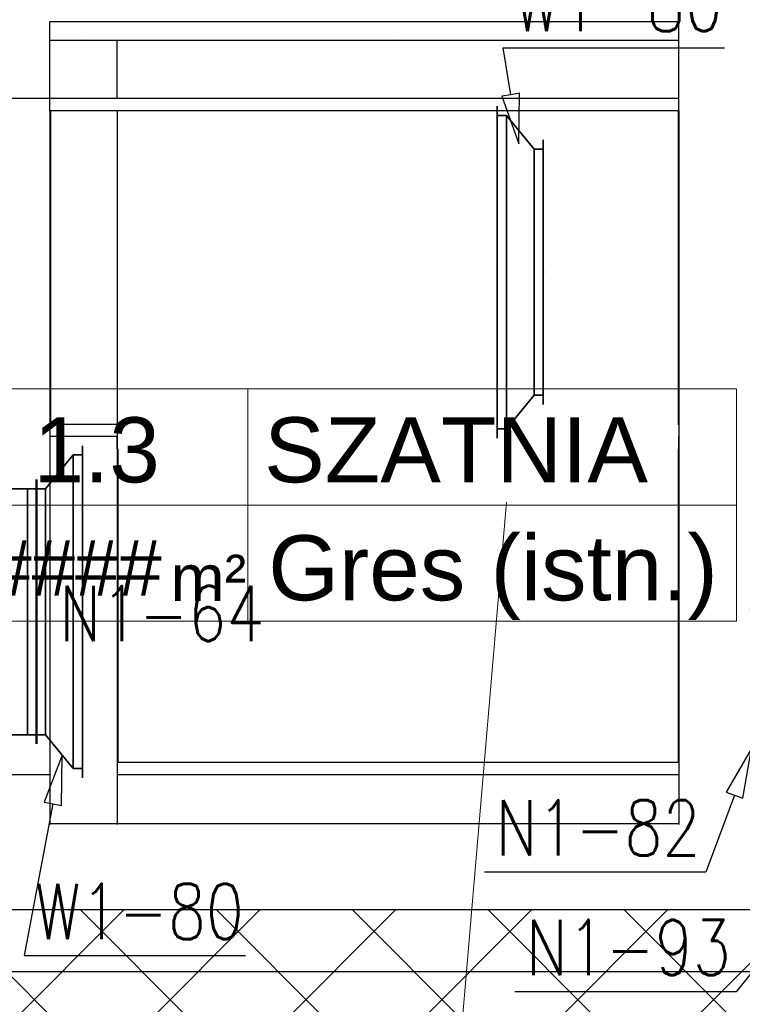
# Model space of a CAD drawing. Header units: millimetres. Extents: x 2263 to 12009, y 1338 to 5538.
# Tile 35 of 78: x 6442 to 6677, y 1751 to 2071. Entities that reach past the tile are written whole.
import ezdxf
from ezdxf.enums import TextEntityAlignment as Align

# ---------------------------------------------------------------- set-up
doc = ezdxf.new("R2010")
doc.units = ezdxf.units.MM
doc.linetypes.add('CENTER', pattern=[0.55, 0.37, -0.06, 0.06, -0.06])
for name, color, linetype, lineweight in [('A_opisy', 81, 'Continuous', 13), ('A_ściany istniejące hatch', 82, 'Continuous', 9), ('kontury', 118, 'Continuous', 0), ('WEN_N1-_ATRYBUT', 6, 'Continuous', 25), ('WEN_N1-_ZLICZAC', 40, 'Continuous', 35), ('WEN_W1-_ZLICZAC', 140, 'Continuous', 35)]:
    doc.layers.add(name, color=color, linetype=linetype, lineweight=lineweight)
doc.layers.add('A_zakres opracowania', color=7, linetype='Continuous', lineweight=70, true_color=0xe00038)
for name, color, linetype in [('Dimensions.Gen', 7, 'Continuous'), ('Konstrukcja - Ściany zew', 7, 'Continuous'), ('WEN_W1-_ATRYBUT', 6, 'Continuous'), ('WEN_W1-_OSIE', 2, 'CENTER')]:
    doc.layers.add(name, color=color, linetype=linetype)
doc.styles.get("Standard").update_dxf_attribs({"font": 'arial.ttf'})
doc.styles.add('STYL_WENTYLE', font='romans.shx', dxfattribs={"width": 0.8})
doc.dimstyles.get("Standard").update_dxf_attribs({"dimtxt": 0.18, "dimasz": 0.18, "dimexe": 0.18, "dimexo": 0.0625, "dimgap": 0.09, "dimtad": 0, "dimtih": 1, "dimtoh": 1, "dimdec": 4, "dimzin": 0, "dimdsep": 46, "dimtxsty": 'Standard', "dimcen": 0.09, "dimadec": 0, "dimazin": 0, "dimtfac": 1, "dimtdec": 4, "dimtofl": 0, "dimtmove": 0, "dimatfit": 3, "dimfxl": 0, "dimtolj": 1, "dimtzin": 0, "dimarcsym": 0})

# ---------------------------------------------------------------- blocks, each defined once
blk = doc.blocks.new('*U125')
blk.add_line((63.81, 50), (63.81, 0))
for points in [[(168.89, 25), (-1.61, 25), (-1.61, 50), (168.89, 50)], [(63.81, 0), (-1.61, 0), (-1.61, 50), (63.81, 50)], [(-1.61, 0), (168.89, 0), (168.89, 25), (-1.61, 25)]]:
    blk.add_lwpolyline(points, close=True)
at = {"insert": (47.18, 14.33), "char_height": 10, "attachment_point": 1}
blk.add_mtext_dynamic_manual_height_columns('m²', width=64.8418, gutter_width=75, heights=[0], dxfattribs=at)
blk.add_attdef('NR', text='', height=14).set_placement((31.28, 36.87), align=Align.MIDDLE_CENTER)
for tag, p in [('NAZWA_POM.', (67.28, 36.87)), ('WYKOŃCZENIE', (68.18, 11.5))]:
    blk.add_attdef(tag, text='', height=14).set_placement(p, align=Align.MIDDLE_LEFT)
blk.add_attdef('POW', text='', height=14).set_placement((41.48, 11.5), align=Align.MIDDLE_RIGHT)
blk = doc.blocks.new('*D345')
at = {"layer": 'Defpoints', "color": 0, "transparency": 16777216}
for p in [(6451.97, 2064.25), (6451.97, 2045.35), (6473.87, 2045.35)]:
    blk.add_point(p, dxfattribs=at)
at = {"layer": 'Dimensions.Gen', "color": 0, "lineweight": -2, "transparency": 16777216}
for p, q in [((6451.97, 2045.41), (6451.97, 2064.43)), ((6473.69, 2064.25), (6452.15, 2064.25)), ((6473.87, 2045.41), (6473.87, 2064.43))]:
    blk.add_line(p, q, dxfattribs=at)
at = {"layer": 'Dimensions.Gen', "color": 0, "transparency": 16777216}
for points in [[(6452.15, 2064.28), (6452.15, 2064.22), (6451.97, 2064.25)], [(6473.69, 2064.28), (6473.69, 2064.22), (6473.87, 2064.25)]]:
    blk.add_solid(points, dxfattribs=at)
at = {"layer": 'Dimensions.Gen', "color": 0, "transparency": 16777216, "insert": (6462.92, 2064.43), "char_height": 0.18, "attachment_point": 5}
blk.add_mtext('\\A1;219', dxfattribs=at)
blk = doc.blocks.new('*D346')
at = {"layer": 'Defpoints', "color": 0, "transparency": 16777216}
for p in [(6473.87, 2064.25), (6473.87, 2045.35), (6656.47, 2045.35)]:
    blk.add_point(p, dxfattribs=at)
at = {"layer": 'Dimensions.Gen', "color": 0, "lineweight": -2, "transparency": 16777216}
for p, q in [((6473.87, 2045.41), (6473.87, 2064.43)), ((6656.29, 2064.25), (6474.05, 2064.25)), ((6656.47, 2045.41), (6656.47, 2064.43))]:
    blk.add_line(p, q, dxfattribs=at)
at = {"layer": 'Dimensions.Gen', "color": 0, "transparency": 16777216}
for points in [[(6474.05, 2064.28), (6474.05, 2064.22), (6473.87, 2064.25)], [(6656.29, 2064.28), (6656.29, 2064.22), (6656.47, 2064.25)]]:
    blk.add_solid(points, dxfattribs=at)
at = {"layer": 'Dimensions.Gen', "color": 0, "transparency": 16777216, "insert": (6565.17, 2064.43), "char_height": 0.18, "attachment_point": 5}
blk.add_mtext('\\A1;1826', dxfattribs=at)
blk = doc.blocks.new('*D347')
at = {"layer": 'Defpoints', "color": 0, "transparency": 16777216}
for p in [(6451.97, 2070.25), (6451.97, 2041.35), (6656.47, 2041.35)]:
    blk.add_point(p, dxfattribs=at)
at = {"layer": 'Dimensions.Gen', "color": 0, "lineweight": -2, "transparency": 16777216}
for p, q in [((6451.97, 2041.41), (6451.97, 2070.43)), ((6656.29, 2070.25), (6452.15, 2070.25)), ((6656.47, 2041.41), (6656.47, 2070.43))]:
    blk.add_line(p, q, dxfattribs=at)
at = {"layer": 'Dimensions.Gen', "color": 0, "transparency": 16777216}
for points in [[(6452.15, 2070.28), (6452.15, 2070.22), (6451.97, 2070.25)], [(6656.29, 2070.28), (6656.29, 2070.22), (6656.47, 2070.25)]]:
    blk.add_solid(points, dxfattribs=at)
at = {"layer": 'Dimensions.Gen', "color": 0, "transparency": 16777216, "insert": (6554.22, 2070.43), "char_height": 0.18, "attachment_point": 5}
blk.add_mtext('\\A1;2045', dxfattribs=at)
blk = doc.blocks.new('*D348')
at = {"layer": 'Defpoints', "color": 0, "transparency": 16777216}
for p in [(6451.97, 1935.35), (6473.87, 1935.35), (6451.97, 1809.35)]:
    blk.add_point(p, dxfattribs=at)
at = {"layer": 'Dimensions.Gen', "color": 0, "lineweight": -2, "transparency": 16777216}
for p, q in [((6451.97, 1935.28), (6451.97, 1809.17)), ((6473.87, 1935.28), (6473.87, 1809.17)), ((6473.69, 1809.35), (6452.15, 1809.35))]:
    blk.add_line(p, q, dxfattribs=at)
at = {"layer": 'Dimensions.Gen', "color": 0, "transparency": 16777216}
for points in [[(6452.15, 1809.38), (6452.15, 1809.32), (6451.97, 1809.35)], [(6473.69, 1809.38), (6473.69, 1809.32), (6473.87, 1809.35)]]:
    blk.add_solid(points, dxfattribs=at)
at = {"layer": 'Dimensions.Gen', "color": 0, "transparency": 16777216, "insert": (6462.92, 1809.53), "char_height": 0.18, "attachment_point": 5}
blk.add_mtext('\\A1;219', dxfattribs=at)
blk = doc.blocks.new('*D349')
at = {"layer": 'Defpoints', "color": 0, "transparency": 16777216}
for p in [(6473.87, 1829.35), (6656.47, 1829.35), (6473.87, 1809.35)]:
    blk.add_point(p, dxfattribs=at)
at = {"layer": 'Dimensions.Gen', "color": 0, "lineweight": -2, "transparency": 16777216}
for p, q in [((6473.87, 1829.28), (6473.87, 1809.17)), ((6656.47, 1829.28), (6656.47, 1809.17)), ((6656.29, 1809.35), (6474.05, 1809.35))]:
    blk.add_line(p, q, dxfattribs=at)
at = {"layer": 'Dimensions.Gen', "color": 0, "transparency": 16777216}
for points in [[(6474.05, 1809.38), (6474.05, 1809.32), (6473.87, 1809.35)], [(6656.29, 1809.38), (6656.29, 1809.32), (6656.47, 1809.35)]]:
    blk.add_solid(points, dxfattribs=at)
at = {"layer": 'Dimensions.Gen', "color": 0, "transparency": 16777216, "insert": (6565.17, 1809.53), "char_height": 0.18, "attachment_point": 5}
blk.add_mtext('\\A1;1826', dxfattribs=at)
blk = doc.blocks.new('*D350')
at = {"layer": 'Defpoints', "color": 0, "transparency": 16777216}
for p in [(6473.87, 1829.35), (6656.47, 1829.35), (6473.87, 1809.35)]:
    blk.add_point(p, dxfattribs=at)
at = {"layer": 'Dimensions.Gen', "color": 0, "lineweight": -2, "transparency": 16777216}
for p, q in [((6473.87, 1829.28), (6473.87, 1809.17)), ((6656.47, 1829.28), (6656.47, 1809.17)), ((6656.29, 1809.35), (6474.05, 1809.35))]:
    blk.add_line(p, q, dxfattribs=at)
at = {"layer": 'Dimensions.Gen', "color": 0, "transparency": 16777216}
for points in [[(6474.05, 1809.38), (6474.05, 1809.32), (6473.87, 1809.35)], [(6656.29, 1809.38), (6656.29, 1809.32), (6656.47, 1809.35)]]:
    blk.add_solid(points, dxfattribs=at)
at = {"layer": 'Dimensions.Gen', "color": 0, "transparency": 16777216, "insert": (6565.17, 1809.53), "char_height": 0.18, "attachment_point": 5}
blk.add_mtext('\\A1;1826', dxfattribs=at)
blk = doc.blocks.new('*D351')
at = {"layer": 'Defpoints', "color": 0, "transparency": 16777216}
for p in [(6451.97, 2045.35), (6414.77, 1825.35), (6451.97, 1825.35)]:
    blk.add_point(p, dxfattribs=at)
at = {"layer": 'Dimensions.Gen', "color": 0, "lineweight": -2, "transparency": 16777216}
for p, q in [((6451.91, 2045.35), (6414.59, 2045.35)), ((6414.77, 2045.17), (6414.77, 1935.53)), ((6414.77, 1825.53), (6414.77, 1935.16)), ((6451.91, 1825.35), (6414.59, 1825.35))]:
    blk.add_line(p, q, dxfattribs=at)
at = {"layer": 'Dimensions.Gen', "color": 0, "transparency": 16777216}
for points in [[(6414.74, 2045.17), (6414.8, 2045.17), (6414.77, 2045.35)], [(6414.74, 1825.53), (6414.8, 1825.53), (6414.77, 1825.35)]]:
    blk.add_solid(points, dxfattribs=at)
at = {"layer": 'Dimensions.Gen', "color": 0, "transparency": 16777216, "insert": (6414.77, 1935.35), "char_height": 0.18, "attachment_point": 5}
blk.add_mtext('\\A1;2200', dxfattribs=at)
blk = doc.blocks.new('QPR6V1248823315CNW1-_21')
for p, q in [((0, 510), (0, 540)), ((30, 510), (30, -510)), ((150, 400), (150, 430)), ((120, 400), (120, -400)), ((150, -400), (150, -430)), ((0, -510), (0, -540))]:
    blk.add_line(p, q)
blk.add_lwpolyline([(0, -510), (30, -510), (120, -400), (150, -400), (150, 400), (120, 400), (30, 510), (0, 510)], close=True)
for p in [(0, 0), (150, 0)]:
    blk.add_point(p)
at = {"layer": 'WEN_W1-_ATRYBUT', "style": 'STYL_WENTYLE', "width": 0.8, "flags": 8}
blk.add_attdef('WENTYLE', text='', height=180, dxfattribs=at).set_placement((75, 150), align=Align.BOTTOM_LEFT)
blk = doc.blocks.new('QPR6V1248833315CNN1-_21')
for p, q in [((0, 510), (0, 540)), ((30, 510), (30, -510)), ((150, 400), (150, 430)), ((120, 400), (120, -400)), ((150, -400), (150, -430)), ((0, -510), (0, -540))]:
    blk.add_line(p, q)
blk.add_lwpolyline([(0, -510), (30, -510), (120, -400), (150, -400), (150, 400), (120, 400), (30, 510), (0, 510)], close=True)
for p in [(0, 0), (150, 0)]:
    blk.add_point(p)
at = {"layer": 'WEN_N1-_ATRYBUT', "style": 'STYL_WENTYLE', "width": 0.8, "flags": 8}
blk.add_attdef('WENTYLE', text='', height=180, dxfattribs=at).set_placement((75, 150), align=Align.BOTTOM_LEFT)
blk = doc.blocks.new('QPR6V1248823315CNN1-_21')
for p, q in [((0, 510), (0, 540)), ((30, 510), (30, -510)), ((150, 400), (150, 430)), ((120, 400), (120, -400)), ((150, -400), (150, -430)), ((0, -510), (0, -540))]:
    blk.add_line(p, q)
blk.add_lwpolyline([(0, -510), (30, -510), (120, -400), (150, -400), (150, 400), (120, 400), (30, 510), (0, 510)], close=True)
for p in [(0, 0), (150, 0)]:
    blk.add_point(p)
at = {"layer": 'WEN_N1-_ATRYBUT', "style": 'STYL_WENTYLE', "width": 0.8, "flags": 8}
blk.add_attdef('WENTYLE', text='', height=180, dxfattribs=at).set_placement((75, 150), align=Align.BOTTOM_LEFT)
blk = doc.blocks.new('QD-800X200CNW1-_2321-0118877_24')
for p, q in [((0, -430), (0, 430)), ((2321, -430), (2321, 430)), ((30, -400), (30, 400)), ((2291, -400), (2291, 400))]:
    blk.add_line(p, q)
blk.add_lwpolyline([(0, 400), (2321, 400), (2321, -400), (0, -400)], close=True)
for p in [(0, 0), (2321, 0)]:
    blk.add_point(p)
at = {"layer": 'WEN_W1-_ATRYBUT', "style": 'STYL_WENTYLE', "width": 0.8, "flags": 8}
blk.add_attdef('WENTYLE', text='', height=180, dxfattribs=at).set_placement((1160.5, 0), align=Align.BOTTOM_LEFT)
at = {"layer": 'WEN_W1-_OSIE', "color": 3, "style": 'STYL_WENTYLE', "width": 0.8, "flags": 8}
blk.add_attdef('FI_KANALU', text='', height=120, dxfattribs=at).set_placement((1160.5, 0), align=Align.MIDDLE_CENTER)
blk = doc.blocks.new('QPR3V284334CNN1-_11')
for p, q in [((0, 400), (0, 430)), ((30, -400), (90, 400)), ((30, 400), (30, -400)), ((310, -800), (370, 0)), ((370, 0), (370, -800)), ((400, 0), (400, 30)), ((0, -400), (0, -430)), ((400, -800), (400, -830))]:
    blk.add_line(p, q)
blk.add_lwpolyline([(0, 400), (90, 400), (370, 0), (400, 0), (400, -800), (310, -800), (30, -400), (0, -400)], close=True)
for p in [(0, 0), (400, -400)]:
    blk.add_point(p)
at = {"layer": 'WEN_N1-_ATRYBUT', "style": 'STYL_WENTYLE', "width": 0.8, "flags": 8}
blk.add_attdef('WENTYLE', text='', height=180, dxfattribs=at).set_placement((200, 400), align=Align.BOTTOM_LEFT)

msp = doc.modelspace()

# ---------------------------------------------------------------- hatches: boundary and pattern name
at = {"layer": 'A_ściany istniejące hatch', "linetype": 'ByBlock', "lineweight": 25}
h = msp.add_hatch(dxfattribs=at)
h.set_pattern_fill('NET', color=0, scale=250, angle=45)
h.set_pattern_definition([(45, (37537.47, -788.94), (-22.097087, 22.097087), []), (135, (37537.47, -788.94), (-22.097087, -22.097087), [])])
h.paths.add_polyline_path([(5550.83871, 4367.38309), (5592.83871, 4367.38308), (5592.83871, 4105.38308), (5802.83871, 4105.38308), (5802.83871, 4063.38308), (5550.83871, 4063.38308)], flags=16)
h.paths.add_polyline_path([(6144.84036, 4091.38308), (6144.84036, 4031.38308), (6024.83871, 4031.38308), (6024.83871, 3871.38308), (5964.83871, 3871.38308), (5964.83871, 4063.38308), (5922.83871, 4063.38308), (5922.83871, 4105.38308), (5926.83871, 4105.38308), (5926.83871, 4764.38308), (5592.83871, 4764.38308), (5592.83871, 4718.38308), (5550.83871, 4718.38308), (5550.83871, 4808.38308), (6008.83871, 4808.38308), (6008.8387, 4764.38308), (5970.83871, 4764.38308), (5970.83871, 4091.38308)], flags=17)
h.paths.add_polyline_path([(6748.83871, 4091.38308), (6890.83871, 4091.38308), (6890.83871, 4153.38308), (6934.83871, 4153.38308), (6934.83871, 3868.38309), (6874.83871, 3868.38309), (6874.83871, 4031.38308), (6748.83871, 4031.38308)], flags=17)
h.paths.add_polyline_path([(6791.83871, 3211.38308), (6874.83871, 3211.38308), (6874.83871, 3326.38309), (6934.83871, 3326.38309), (6934.83871, 3153.38308), (6874.83871, 3153.38308), (6874.83871, 3186.38308), (6791.83871, 3186.38308)], flags=17)
h.paths.add_polyline_path([(6434.83871, 3781.38308), (6464.83871, 3781.38308), (6464.83871, 3751.38308), (6434.83871, 3751.38308)], flags=17)
h.paths.add_polyline_path([(6434.83871, 3487.38308), (6464.83871, 3487.38308), (6464.83871, 3517.38308), (6434.83871, 3517.38308)], flags=17)
h.paths.add_polyline_path([(5946.83871, 1941.38308), (6006.83871, 1941.38308), (6006.83871, 1781.38308), (6244.83871, 1781.38308), (6244.83871, 1961.38308), (6304.83871, 1961.38308), (6304.83871, 1781.38308), (6874.83871, 1781.38308), (6874.83871, 1931.38308), (6934.83871, 1931.38308), (6934.83871, 1721.38308), (5946.83871, 1721.38308)])
h.paths.add_polyline_path([(3464.83871, 5091.38308), (3677.83871, 5091.38309), (3677.8387, 5185.4173), (3702.8387, 5185.4173), (3702.8387, 5066.38308), (3464.83871, 5066.38308)], flags=17)
h.paths.add_polyline_path([(4097.83871, 5065.72859), (4132.83871, 5065.72859), (4132.83871, 5185.4173), (4097.83871, 5185.4173)], flags=17)
h.paths.add_polyline_path([(4387.83871, 3241.38308), (4457.83869, 3241.38308), (4457.83869, 3181.38308), (4387.83871, 3181.38308)], flags=17)
h.paths.add_polyline_path([(4797.83871, 3241.38308), (4867.83871, 3241.38308), (4867.83871, 3181.38308), (4797.83871, 3181.38308)], flags=17)
h.paths.add_polyline_path([(5238.83871, 3241.38308), (5306.83869, 3241.38308), (5306.83869, 3181.38308), (5238.83871, 3181.38308)], flags=17)
h.paths.add_polyline_path([(5441.83871, 3241.38308), (5522.83869, 3241.38308), (5522.83869, 3181.38308), (5441.83871, 3181.38308)], flags=17)
h.paths.add_polyline_path([(6024.83871, 3741.38308), (5964.83871, 3741.38308), (5964.83871, 3665.38308), (6024.83871, 3665.38308)], flags=17)
h.paths.add_polyline_path([(5592.83871, 4588.38308), (5550.83871, 4588.38308), (5550.83871, 4497.38309), (5592.83871, 4497.38309)], flags=16)
h.paths.add_polyline_path([(6138.83871, 4808.38308), (6272.83871, 4808.38308), (6272.83871, 4764.38308), (6138.83871, 4764.38308)], flags=17)
h.paths.add_polyline_path([(6890.83871, 4488.38309), (6934.83871, 4488.38309), (6934.83871, 4563.38308), (6890.83871, 4563.38308)], flags=17)
h.paths.add_polyline_path([(6890.83871, 4283.38308), (6934.83871, 4283.38308), (6934.83871, 4358.38308), (6890.83871, 4358.38308)], flags=17)
h.paths.add_polyline_path([(6874.83871, 3662.38309), (6934.83871, 3662.38309), (6934.83871, 3738.38309), (6874.83871, 3738.38309)], flags=17)
h.paths.add_polyline_path([(6874.83871, 3456.38309), (6934.83871, 3456.38309), (6934.83871, 3532.38309), (6874.83871, 3532.38309)], flags=17)
h.paths.add_polyline_path([(6874.83871, 2948.38309), (6934.83871, 2948.38309), (6934.83871, 3023.38308), (6874.83871, 3023.38308)], flags=17)
h.paths.add_polyline_path([(6874.83871, 2743.38309), (6934.83871, 2743.38309), (6934.83871, 2818.38308), (6874.83871, 2818.38308)], flags=17)
h.paths.add_polyline_path([(6874.83871, 2271.38309), (6934.83871, 2271.38309), (6934.83871, 2341.38308), (6874.83871, 2341.38308)], flags=17)
h.paths.add_polyline_path([(6934.83871, 2066.38308), (6874.83871, 2066.38308), (6874.83871, 2136.38308), (6934.83871, 2136.38308)], flags=17)
h.paths.add_polyline_path([(5649.83871, 2181.38308), (5719.83871, 2181.38308), (5719.83871, 2121.38308), (5649.83871, 2121.38308)], flags=17)
h.paths.add_polyline_path([(5444.83871, 2121.38308), (5514.83871, 2121.38308), (5514.83871, 2181.38308), (5444.83871, 2181.38308)], flags=17)
h.paths.add_polyline_path([(5239.83871, 2181.38308), (5309.83871, 2181.38308), (5309.83871, 2121.38308), (5239.83871, 2121.38308)], flags=17)
h.paths.add_polyline_path([(4982.83871, 2121.38308), (5104.83869, 2121.38308), (5104.83869, 2181.38308), (4982.83871, 2181.38308)], flags=17)
h.paths.add_polyline_path([(4777.83871, 2181.38308), (4847.83871, 2181.38308), (4847.83871, 2121.38308), (4777.83871, 2121.38308)], flags=17)
h.paths.add_polyline_path([(4572.83871, 2121.38308), (4642.83871, 2121.38308), (4642.83871, 2181.38308), (4572.83871, 2181.38308)], flags=17)
h.paths.add_polyline_path([(4367.83871, 2181.38308), (4437.83871, 2181.38308), (4437.83871, 2121.38308), (4367.83871, 2121.38308)], flags=17)
h.paths.add_polyline_path([(6256.83871, 2181.38308), (6170.33871, 2181.38308), (6170.35412, 2121.38308), (6244.83871, 2121.38308), (6244.83871, 2071.38308), (6304.83871, 2071.38308), (6304.83871, 2314.88308), (6256.83871, 2314.88308)], flags=17)
h.paths.add_polyline_path([(6060.33871, 2181.38308), (6060.35412, 2121.38308), (6006.83871, 2121.38308), (6006.83871, 2081.38308), (5946.83871, 2081.38308), (5946.83871, 2121.38308), (5854.83871, 2121.38308), (5854.83871, 2181.38308)], flags=17)
h.paths.add_polyline_path([(4072.83871, 2075.38308), (4132.83871, 2075.38308), (4132.83871, 2121.38308), (4232.83871, 2121.38308), (4232.83869, 2181.38308), (4072.83871, 2181.38308)], flags=17)
h.paths.add_polyline_path([(5862.83871, 3241.38308), (5964.83871, 3241.38308), (5964.83871, 3535.38308), (6024.83871, 3535.38308), (6024.83871, 3211.38308), (6041.83871, 3211.38308), (6041.83871, 3186.38308), (6024.83871, 3186.38308), (6024.83871, 2831.38308), (6051.83871, 2831.38308), (6051.83871, 2751.38308), (6024.83871, 2751.38308), (6024.83871, 2531.38308), (5849.33871, 2531.38308), (5849.33871, 2579.38308), (5984.83871, 2579.38308), (5984.83871, 3181.38308), (5862.83871, 3181.38308)], flags=17)
h.paths.add_polyline_path([(5657.83871, 3241.38308), (5727.83871, 3241.38308), (5727.83871, 3181.38308), (5694.83871, 3181.38308), (5694.83871, 3015.38308), (5662.83871, 3015.38309), (5662.83871, 3181.38308), (5657.83871, 3181.38308)], flags=17)
h.paths.add_polyline_path([(5415.83871, 2579.38308), (5662.83871, 2579.38308), (5662.83871, 2729.38309), (5694.83871, 2729.38309), (5694.83871, 2579.38308), (5739.33871, 2579.38308), (5739.33871, 2531.38308), (5415.83871, 2531.38308)], flags=17)
h.paths.add_polyline_path([(4426.83871, 2579.38308), (4426.83871, 2531.38308), (4666.83871, 2531.38308), (4666.83871, 2579.38308), (4662.83871, 2579.38308), (4662.83871, 2671.38308), (4634.83871, 2671.38308), (4634.83871, 2579.38308)], flags=17)
h.paths.add_polyline_path([(4072.83871, 3272.38308), (4132.83871, 3272.38308), (4132.83871, 3241.38308), (4252.83871, 3241.38308), (4252.83869, 3181.38308), (4112.83871, 3181.38308), (4112.83871, 2579.38308), (4316.83871, 2579.38308), (4316.83871, 2531.38308), (4072.83871, 2531.38308)], flags=17)
h.paths.add_polyline_path([(4132.83871, 3568.79816), (4072.83871, 3568.79816), (4072.83871, 3412.3831), (4132.83871, 3412.3831)], flags=17)
h.paths.add_polyline_path([(4132.83871, 3783.35665), (4072.83871, 3783.35665), (4072.83871, 3703.79816), (4132.83871, 3703.79816)], flags=17)
h.paths.add_polyline_path([(4132.83871, 3998.38308), (4072.83871, 3998.38308), (4072.83871, 3918.35666), (4132.83871, 3918.35666)], flags=17)
h.paths.add_polyline_path([(4132.83871, 4318.38308), (4072.83871, 4318.38308), (4072.83871, 4133.38308), (4132.83871, 4133.38308)], flags=17)
h.paths.add_polyline_path([(4132.83871, 4523.38308), (4072.83871, 4523.38308), (4072.83871, 4453.3831), (4132.83871, 4453.3831)], flags=17)
h.paths.add_polyline_path([(4132.83871, 4738.38308), (4072.83871, 4738.38308), (4072.83871, 4658.38308), (4132.83871, 4658.38308)], flags=17)
h.paths.add_polyline_path([(3082.83871, 4463.49943), (3022.83871, 4463.49943), (3022.83871, 4533.47941), (3082.83871, 4533.47941), (3082.83871, 4535.38308), (3542.83871, 4535.38308), (3542.83871, 4525.38308), (3511.73871, 4525.38308), (3511.73871, 4449.38308), (3496.73871, 4449.38308), (3496.73871, 4525.38308), (3240.83871, 4525.38308), (3240.83871, 4510.37993), (3233.83871, 4510.37993), (3233.83871, 4525.38308), (3082.83871, 4525.38308)])
h.paths.add_polyline_path([(3082.83871, 4408.38308), (3082.83871, 4415.38308), (3233.83871, 4415.38308), (3233.83871, 4420.37993), (3240.83871, 4420.37993), (3240.83871, 4397.90202), (3233.83871, 4397.90202), (3233.83871, 4408.38308)], flags=17)
h.paths.add_polyline_path([(3022.83871, 4328.49943), (3082.83871, 4328.49943), (3082.83871, 4298.38308), (3233.83871, 4298.38308), (3233.83871, 4307.90202), (3240.83871, 4307.90202), (3240.83871, 4298.38308), (3496.73871, 4298.38308), (3496.73871, 4354.38308), (3511.73871, 4354.38308), (3511.73871, 4298.38308), (3539.83871, 4298.38308), (3539.83871, 4283.38308), (3082.83871, 4283.38308), (3082.83871, 4258.01945), (3022.83871, 4258.01945)])
h.paths.add_polyline_path([(3022.83871, 4128.01945), (3082.83871, 4128.01945), (3082.83871, 4083.38308), (3674.83871, 4083.38308), (3674.83871, 4100.64844), (3722.83871, 4100.64844), (3722.83871, 3771.38225), (3674.83871, 3771.38225), (3674.83871, 4043.38308), (3082.83871, 4043.38308), (3082.83871, 3965.51194), (3022.83871, 3965.51194)])
h.paths.add_polyline_path([(3022.83871, 3625.53195), (3082.83871, 3625.53195), (3082.83871, 3603.38308), (3674.83871, 3603.38308), (3674.83871, 3661.38225), (3722.83871, 3661.38225), (3722.83871, 3264.38225), (3674.83871, 3264.38225), (3674.83871, 3578.38308), (3082.83871, 3578.38308), (3082.83871, 3555.31567), (3022.83871, 3555.31567)])
h.paths.add_polyline_path([(3022.83871, 3211.185), (3082.83871, 3211.185), (3082.83871, 3141.38308), (3674.83871, 3141.38308), (3674.83871, 3154.38225), (3722.83871, 3154.38225), (3722.83871, 3095.74402), (3674.83871, 3095.74402), (3674.83871, 3098.38308), (3082.83871, 3098.38308), (3082.83871, 3046.185), (3022.83871, 3046.185)])
h.paths.add_polyline_path([(3022.83871, 2911.185), (3082.83871, 2911.185), (3082.83871, 2856.60282), (3141.83871, 2856.60282), (3141.83871, 2998.3005), (3151.20249, 2998.3005), (3151.20249, 2992.3005), (3147.83871, 2992.3005), (3147.83871, 2856.60282), (3244.83871, 2856.60282), (3244.83871, 2992.3005), (3240.20249, 2992.3005), (3240.20249, 2998.3005), (3255.38391, 2998.3005), (3255.38391, 2992.3005), (3250.83871, 2992.3005), (3250.83871, 2856.60282), (3347.83871, 2856.60282), (3347.83871, 2992.3005), (3344.38391, 2992.3005), (3344.38391, 2998.3005), (3353.83871, 2998.3005), (3353.83871, 2963.3005), (3358.01039, 2963.3005), (3358.01039, 2957.3005), (3353.83871, 2957.3005), (3353.83871, 2856.60282), (3521.83871, 2856.60282), (3521.83871, 2957.3005), (3447.0104, 2957.3005), (3447.01039, 2963.3005), (3527.83871, 2963.3005), (3527.83871, 2856.60282), (3674.83871, 2856.60282), (3674.83871, 2985.74402), (3722.83871, 2985.74402), (3722.83871, 2838.88915), (3674.83871, 2838.88915), (3674.83871, 2841.60282), (3527.83871, 2841.60282), (3527.83871, 2799.30282), (3521.83871, 2799.30282), (3521.83871, 2841.60282), (3082.83871, 2841.60282), (3022.83871, 2841.60282)])
h.paths.add_polyline_path([(3022.83871, 3760.53195), (3082.83871, 3760.53195), (3082.83871, 3830.51194), (3022.83871, 3830.51194)])
h.paths.add_polyline_path([(3022.83871, 3346.185), (3082.83871, 3346.185), (3082.83871, 3420.31567), (3022.83871, 3420.31567)], flags=17)
h.paths.add_polyline_path([(3022.83871, 2636.62284), (3082.83871, 2636.62284), (3082.83871, 2706.60282), (3022.83871, 2706.60282)], flags=17)
h.paths.add_polyline_path([(3022.83871, 2431.64285), (3022.83871, 2501.62284), (3082.83871, 2501.62284), (3082.83871, 2491.62284), (3129.83871, 2491.62284), (3129.83871, 2662.60284), (3141.04943, 2662.60284), (3141.04943, 2656.60284), (3135.83871, 2656.60284), (3135.83871, 2491.62284), (3234.83871, 2491.62284), (3234.83871, 2656.60284), (3230.04943, 2656.60284), (3230.04943, 2662.60284), (3245.35057, 2662.60284), (3245.35057, 2656.60284), (3240.83871, 2656.60284), (3240.83871, 2491.62284), (3337.83871, 2491.62284), (3337.83871, 2656.60284), (3334.35057, 2656.60284), (3334.35056, 2662.60284), (3348.38391, 2662.60284), (3348.38391, 2656.60284), (3343.83871, 2656.60284), (3343.83871, 2491.62284), (3440.83871, 2491.62284), (3440.83871, 2656.60284), (3437.38391, 2656.60284), (3437.38391, 2662.60284), (3440.83871, 2662.60284), (3440.83871, 2706.60282), (3521.83871, 2706.60282), (3521.83871, 2710.30282), (3527.83871, 2710.30282), (3527.83871, 2696.27529), (3521.83871, 2696.27529), (3521.83871, 2700.60282), (3446.83871, 2700.60282), (3446.83871, 2491.62284), (3521.83871, 2491.62284), (3521.83871, 2607.27528), (3527.83871, 2607.27529), (3527.83871, 2491.62284), (3674.83871, 2491.62284), (3674.83871, 2728.88915), (3722.83871, 2728.88915), (3722.83871, 2295.08308), (3674.83871, 2295.08308), (3674.83871, 2476.62284), (3527.83871, 2476.62284), (3527.83871, 2379.11333), (3521.83871, 2379.11333), (3521.83871, 2476.62284), (3446.83871, 2476.62284), (3446.83871, 2283.78308), (3521.83871, 2283.78308), (3521.83871, 2290.11333), (3527.83871, 2290.11333), (3527.83871, 2274.08309), (3521.83871, 2274.08308), (3521.83871, 2277.78308), (3440.83871, 2277.78308), (3440.83871, 2351.38308), (3437.38391, 2351.38308), (3437.38391, 2357.38308), (3440.83871, 2357.38308), (3440.83871, 2476.62284), (3343.83871, 2476.62284), (3343.83871, 2357.38308), (3348.38391, 2357.38308), (3348.38391, 2351.38308), (3334.35057, 2351.38308), (3334.35057, 2357.38308), (3337.83871, 2357.38308), (3337.83871, 2476.62284), (3240.83871, 2476.62284), (3240.83871, 2357.38308), (3245.35057, 2357.38308), (3245.35057, 2351.38308), (3230.04943, 2351.38308), (3230.04943, 2357.38308), (3234.83871, 2357.38308), (3234.83871, 2476.62284), (3135.83871, 2476.62284), (3135.83871, 2357.38308), (3141.04943, 2357.38308), (3141.04943, 2351.38308), (3129.83871, 2351.38308), (3129.83871, 2476.62284), (3082.83871, 2476.62284), (3082.83871, 2431.64285)])
h.paths.add_polyline_path([(3142.83871, 2040.38308), (3082.83871, 2040.38308), (3082.83871, 2121.38308), (3022.83871, 2121.38308), (3022.83871, 2296.64285), (3082.83871, 2296.64285), (3082.83871, 2181.38308), (3521.83871, 2181.38308), (3521.83871, 2185.08308), (3527.83871, 2185.08309), (3527.83871, 2181.38308), (3674.83871, 2181.38308), (3674.83871, 2185.08308), (3722.83871, 2185.08308), (3722.83871, 2130.38309), (3697.83871, 2130.38308), (3697.83871, 2141.38308), (3527.83871, 2141.38308), (3527.83871, 2136.64285), (3521.83871, 2136.64285), (3521.83871, 2141.38308), (3337.83871, 2141.38308), (3337.83871, 2101.12992), (3312.83871, 2101.12992), (3312.83871, 2141.38308), (3142.83871, 2141.38308)])
h.paths.add_polyline_path([(3142.83871, 1791.38308), (3142.83871, 1830.38308), (3082.83871, 1830.38308), (3082.83871, 1731.38308), (4132.83871, 1731.38308), (4132.83871, 1935.38308), (4072.83871, 1935.38308), (4072.83871, 1791.38308)])
edge = h.paths.add_edge_path()
edge.add_line((6402.83871, 4808.38308), (6402.8387, 4764.38308))
edge.add_line((6402.8387, 4764.38308), (6440.83871, 4764.38308))
edge.add_line((6440.83871, 4764.38308), (6440.83871, 4614.38308))
edge.add_line((6440.83871, 4614.38308), (6467.83871, 4614.38308))
edge.add_line((6467.83871, 4614.38308), (6467.83871, 4764.38308))
edge.add_line((6467.83871, 4764.38308), (6890.83871, 4764.38308))
edge.add_line((6890.83871, 4764.38308), (6890.83871, 4693.38308))
edge.add_line((6890.83871, 4693.38308), (6934.83871, 4693.38308))
edge.add_line((6934.83871, 4693.38308), (6934.83871, 4808.38308))
edge.add_line((6934.83871, 4808.38308), (6402.83871, 4808.38313))
edge.add_line((3067.83871, 5185.4173), (3102.83871, 5185.4173))
edge.add_line((3102.83871, 5185.4173), (3102.83871, 5091.38309))
edge.add_line((3102.83871, 5091.38309), (3284.83871, 5091.38309))
edge.add_line((3284.83871, 5091.38309), (3284.83871, 5066.38308))
edge.add_line((3284.83871, 5066.38308), (3067.83871, 5066.38308))
edge.add_line((3067.83871, 5066.38308), (3067.83871, 5185.4173))
edge.add_line((4662.83871, 2781.38308), (4634.83871, 2781.38308))
edge.add_line((4634.83871, 2781.38308), (4634.83871, 3066.38308))
edge.add_line((4634.83871, 3066.38308), (4662.83871, 3066.38308))
edge.add_line((4662.83871, 3066.38308), (4662.83871, 2986.40213))
edge.add_line((4662.83871, 2986.40213), (4662.83871, 2894.77453))
edge.add_line((4662.83871, 2894.77453), (4662.83871, 2791.38308))
edge.add_line((4662.83871, 2791.38308), (4662.83869, 2781.38308))
edge.add_line((3972.83871, 5063.38308), (4132.83871, 5063.38308))
edge.add_line((4132.83871, 5063.38308), (4132.83871, 4873.38308))
edge.add_line((4132.83871, 4873.38308), (4072.83871, 4873.38308))
edge.add_line((4072.83871, 4873.38308), (4072.83871, 5003.38308))
edge.add_line((4072.83871, 5003.38308), (3972.83871, 5003.38308))
edge.add_line((3972.83871, 5003.38308), (3972.8387, 5063.38308))
edge.add_line((3464.83871, 5063.38308), (3822.83871, 5063.38308))
edge.add_line((3822.83871, 5063.38308), (3822.83871, 5003.38308))
edge.add_line((3822.83871, 5003.38308), (3722.83871, 5003.38308))
edge.add_line((3722.83871, 5003.38308), (3722.83871, 4210.64844))
edge.add_line((3722.83871, 4210.64844), (3674.83871, 4210.64844))
edge.add_line((3674.83871, 4210.64844), (3674.83871, 4283.38308))
edge.add_line((3674.83871, 4283.38308), (3634.83871, 4283.38308))
edge.add_line((3634.83871, 4283.38308), (3634.83871, 4298.38308))
edge.add_line((3634.83871, 4298.38308), (3674.83871, 4298.38308))
edge.add_line((3674.83871, 4298.38308), (3674.83871, 5003.38308))
edge.add_line((3674.83871, 5003.38308), (3464.83871, 5003.38308))
edge.add_line((3464.83871, 5003.38308), (3464.83871, 5063.38308))
edge.add_line((3312.83871, 2001.12992), (3337.83871, 2001.12992))
edge.add_line((3337.83871, 2001.12992), (3337.83871, 1966.38308))
edge.add_line((3337.83871, 1966.38308), (3697.83871, 1966.38308))
edge.add_line((3697.83871, 1966.38308), (3697.83871, 2032.41525))
edge.add_line((3697.83871, 2032.41525), (3722.83871, 2032.41525))
edge.add_line((3722.83871, 2032.41525), (3722.83871, 1961.38308))
edge.add_line((3722.83871, 1961.38308), (3392.83871, 1961.38308))
edge.add_line((3392.83871, 1961.38308), (3392.83871, 1941.38308))
edge.add_line((3392.83871, 1941.38308), (3312.83871, 1941.38308))
edge.add_line((3312.83871, 1941.38308), (3312.83871, 2001.12992))
h.paths.add_polyline_path([(5092.83871, 3066.38308), (5052.83871, 3066.38308), (5052.83871, 2579.38308), (4776.83871, 2579.38308), (4776.83871, 2531.38308), (5305.83871, 2531.38308), (5305.83871, 2579.38308), (5092.83871, 2579.38308)], flags=17)
h.paths.add_polyline_path([(5052.83871, 3166.38308), (5092.83871, 3166.38308), (5092.83871, 3181.38308), (5103.83871, 3181.38308), (5103.83871, 3241.38308), (5002.83871, 3241.38308), (5002.83871, 3181.38308), (5052.83871, 3181.38308)], flags=17)
h.paths.add_polyline_path([(6573.83871, 4031.38308), (6319.84036, 4031.38308), (6319.84036, 4091.38308), (6440.83871, 4091.38308), (6440.83871, 4164.38309), (6467.83871, 4164.38309), (6467.83871, 4091.38308), (6573.83871, 4091.38308)], flags=17)
h.paths.add_polyline_path([(6362.33489, 2788.38308), (6372.33489, 2788.38308), (6372.33489, 2803.38308), (6362.33489, 2803.38308)], flags=17)
h.paths.add_polyline_path([(6452.33489, 2960.38308), (6467.33489, 2960.38308), (6467.33489, 3186.38308), (6507.83871, 3186.38308), (6507.83871, 3211.38308), (6151.83871, 3211.38308), (6151.83871, 3186.38308), (6212.83871, 3186.38308), (6212.83871, 2960.38308), (6230.83871, 2960.38308), (6230.83871, 2970.38308), (6222.83871, 2970.38308), (6222.83871, 3186.38308), (6362.33489, 3186.38308), (6362.33489, 2970.38308), (6315.8387, 2970.38308), (6315.8387, 2960.38308), (6377.33489, 2960.38308), (6377.33489, 2970.38308), (6372.33489, 2970.38308), (6372.33489, 3186.38308), (6457.33489, 3186.38308), (6457.33489, 2970.38308), (6452.33489, 2970.38308)], flags=17)
h.paths.add_polyline_path([(6222.83871, 2803.38308), (6212.83871, 2803.38308), (6212.83871, 2579.38308), (6154.83871, 2579.38308), (6154.83871, 2531.38308), (6256.83871, 2531.38308), (6256.83871, 2424.88308), (6304.83871, 2424.88308), (6304.83871, 2531.38308), (6874.83871, 2531.38308), (6874.83871, 2476.38309), (6934.83871, 2476.38308), (6934.83871, 2613.38308), (6874.83871, 2613.38308), (6874.83871, 2579.38308), (6372.33489, 2579.38308), (6372.33489, 2688.38308), (6362.33489, 2688.38308), (6362.33489, 2579.38308), (6222.83871, 2579.38308)], flags=17)
h.paths.add_polyline_path([(3022.83871, 4873.4594), (3082.83871, 4873.4594), (3082.83871, 5003.38308), (3284.8387, 5003.38308), (3284.8387, 5063.38308), (3022.83871, 5063.38308)])
h.paths.add_polyline_path([(3082.83871, 4738.4594), (3022.83871, 4738.4594), (3022.83871, 4668.47941), (3082.83871, 4668.47941)])

# ---------------------------------------------------------------- linework, layer by layer
for p, q in [((6473.87115, 2045.3468), (6451.97115, 2045.3468)), ((6451.97115, 2041.3468), (6451.97115, 2045.3468)), ((6656.47115, 2045.3468), (6473.87115, 2045.3468)), ((6656.47115, 2041.3468), (6656.47115, 2045.3468)), ((6451.97115, 2041.3468), (6451.97115, 1939.3468)), ((6451.97115, 2041.3468), (6452.17115, 2041.3468)), ((6452.17115, 2041.3468), (6452.17115, 1939.3468)), ((6473.87115, 2041.3468), (6452.17115, 2041.3468)), ((6656.27115, 2041.3468), (6473.67115, 2041.3468)), ((6473.87115, 2041.3468), (6473.87115, 1939.3468)), ((6656.27115, 2041.3468), (6656.27115, 1939.3468)), ((6656.47115, 2041.3468), (6656.27115, 2041.3468)), ((6656.47115, 2041.3468), (6656.47115, 1939.3468)), ((6451.97115, 1939.3468), (6451.97115, 1935.3468)), ((6451.97115, 1939.3468), (6452.17115, 1939.3468)), ((6473.87115, 1939.3468), (6452.17115, 1939.3468)), ((6656.47115, 1939.3468), (6656.27115, 1939.3468)), ((6656.47115, 1939.3468), (6656.47115, 1935.3468)), ((6473.87115, 1935.3468), (6451.97115, 1935.3468)), ((6473.87115, 1931.3468), (6473.87115, 1935.3468)), ((6656.47115, 1931.3468), (6656.47115, 1935.3468)), ((6473.87115, 1931.3468), (6473.87115, 1829.3468)), ((6473.87115, 1931.3468), (6474.07115, 1931.3468)), ((6474.07115, 1931.3468), (6474.07115, 1829.3468)), ((6656.27115, 1931.3468), (6656.27115, 1829.3468)), ((6656.47115, 1931.3468), (6656.27115, 1931.3468)), ((6656.47115, 1931.3468), (6656.47115, 1829.3468)), ((6473.87115, 1829.3468), (6473.87115, 1825.3468)), ((6473.87115, 1829.3468), (6474.07115, 1829.3468)), ((6656.27115, 1829.3468), (6474.07115, 1829.3468)), ((6656.47115, 1829.3468), (6656.27115, 1829.3468)), ((6656.47115, 1829.3468), (6656.47115, 1825.3468)), ((6656.47115, 1825.3468), (6473.87115, 1825.3468))]:
    msp.add_line(p, q)
at = {"layer": 'A_zakres opracowania', "color": 0, "linetype": 'ByBlock', "lineweight": 25, "ltscale": 0.2}
msp.add_lwpolyline([(5986.83871, 1761.38308), (6894.83871, 1761.38308), (6894.83871, 4784.38309), (5902.83871, 4784.38308), (5902.83871, 4125.38308), (5782.83871, 4125.38308), (5782.83871, 4025.38308), (6004.83871, 4025.38308), (6004.83871, 3916.38308), (5531.83871, 3916.38308), (5531.83871, 3696.38308), (6004.83871, 3696.38308), (6004.83871, 3201.38308), (4052.83871, 3201.38308), (4052.83871, 2161.38308), (5133.83871, 2161.38308), (5133.83871, 1943.38308), (5638.83871, 1943.38308), (5638.83871, 1683.38308), (5986.83871, 1683.38308)], close=True, dxfattribs=at)
at = {"layer": 'Dimensions.Gen'}
for p, q in [((6451.97115, 2041.3468), (6451.97115, 1939.3468)), ((6473.87115, 2041.3468), (6473.87115, 1829.3468)), ((6473.87115, 2041.3468), (6473.87115, 1939.3468)), ((6656.47115, 2041.3468), (6656.47115, 1829.3468))]:
    msp.add_line(p, q, dxfattribs=at)
at = {"layer": 'Konstrukcja - Ściany zew', "color": 0, "linetype": 'ByBlock', "lineweight": 25}
msp.add_line((6874.83871, 1781.38308), (6304.83871, 1781.38308), dxfattribs=at)
at = {"layer": 'kontury'}
msp.add_line((6600.43834, 1914.07961), (6568.59299, 1538.70056), dxfattribs=at)
at = {"layer": 'WEN_N1-_ATRYBUT'}
for points in [[(6674.56826, 1818.72407), (6677.2701, 1817.72684), (6680.17767, 1833.92192), (6671.86642, 1819.7213), (6674.56826, 1818.72407), (6665.31366, 1793.65017), (6593.31366, 1793.65017)], [(6709.24659, 1797.24324), (6711.49212, 1795.43991), (6719.39032, 1809.87435), (6707.00106, 1799.04657), (6709.24659, 1797.24324), (6675.16173, 1754.80036), (6603.16173, 1754.80036)]]:
    msp.add_lwpolyline(points, dxfattribs=at)
at = {"layer": 'WEN_W1-_ATRYBUT'}
for points in [[(6601.837, 2046.55719), (6598.99453, 2046.09379), (6604.44364, 2030.56827), (6604.67948, 2047.02059), (6601.837, 2046.55719), (6599.34333, 2061.85316), (6671.34333, 2061.85316)], [(6452.96546, 1815.85725), (6455.7947, 1815.31893), (6455.99354, 1831.77173), (6450.13622, 1816.39558), (6452.96546, 1815.85725), (6443.58036, 1766.53267), (6515.58036, 1766.53267)]]:
    msp.add_lwpolyline(points, dxfattribs=at)

# ---------------------------------------------------------------- block references
at = {"layer": 'A_opisy', "color": 0, "linetype": 'ByBlock', "lineweight": 25}
ref = msp.add_blockref('*U125', (6419.89502, 1875.29692), dxfattribs=dict(at, xscale=1.512, yscale=1.512, zscale=1.512))
ref.add_attrib('NR', '1.3', dxfattribs={"layer": '0', "height": 21.168}).set_placement((6467.1844, 1931.04998), align=Align.MIDDLE_CENTER)
ref.add_attrib('NAZWA_POM.', 'SZATNIA', dxfattribs={"layer": '0', "height": 21.168}).set_placement((6521.62108, 1931.04998), align=Align.MIDDLE_LEFT)
ref.add_attrib('POW.', '#####', dxfattribs={"layer": '0', "height": 18.144}).set_placement((6488.31219, 1892.68868), align=Align.MIDDLE_RIGHT)
ref.add_attrib('WYKOŃCZENIE', 'Gres (istn.)', dxfattribs={"layer": '0', "height": 21.168}).set_placement((6522.98075, 1892.68094), align=Align.MIDDLE_LEFT)
at = {"layer": 'WEN_N1-_ZLICZAC'}
ref = msp.add_blockref('QPR6V1248823315CNN1-_21', (6462.54953, 1878.38856), dxfattribs=dict(at, xscale=0.1, yscale=0.1, zscale=0.1, rotation=180))
ref.add_attrib('WENTYLE', 'N1-64', dxfattribs={"layer": 'WEN_N1-_ATRYBUT', "height": 18, "style": 'STYL_WENTYLE', "width": 0.8, "flags": 8}).set_placement((6455.04953, 1863.38856), align=Align.BOTTOM_LEFT)
ref = msp.add_blockref('QPR6V1248833315CNN1-_21', (6679.87084, 1879.03952), dxfattribs=dict(at, xscale=0.1, yscale=0.1, zscale=0.1))
ref.add_attrib('WENTYLE', 'N1-82', dxfattribs={"layer": 'WEN_N1-_ATRYBUT', "height": 18, "style": 'STYL_WENTYLE', "width": 0.8, "flags": 8}).set_placement((6596.91366, 1793.65017), align=Align.BOTTOM_LEFT)
ref = msp.add_blockref('QPR3V284334CNN1-_11', (6695.17448, 1879.22423), dxfattribs=dict(at, xscale=0.1, yscale=0.1, zscale=0.1))
ref.add_attrib('WENTYLE', 'N1-93', dxfattribs={"layer": 'WEN_N1-_ATRYBUT', "height": 18, "style": 'STYL_WENTYLE', "width": 0.8, "flags": 8}).set_placement((6606.76173, 1754.80036), align=Align.BOTTOM_LEFT)
at = {"layer": 'WEN_W1-_ZLICZAC'}
ref = msp.add_blockref('QPR6V1248823315CNW1-_21', (6597.43015, 1988.85247), dxfattribs=dict(at, xscale=0.1, yscale=0.1, zscale=0.1))
ref.add_attrib('WENTYLE', 'W1-80', dxfattribs={"layer": 'WEN_W1-_ATRYBUT', "height": 18, "style": 'STYL_WENTYLE', "width": 0.8, "flags": 8}).set_placement((6602.94333, 2061.85316), align=Align.BOTTOM_LEFT)
ref = msp.add_blockref('QPR6V1248823315CNW1-_21', (6462.54953, 1878.38856), dxfattribs=dict(at, xscale=0.1, yscale=0.1, zscale=0.1, rotation=180))
ref.add_attrib('WENTYLE', 'W1-80', dxfattribs={"layer": 'WEN_W1-_ATRYBUT', "height": 18, "style": 'STYL_WENTYLE', "width": 0.8, "flags": 8}).set_placement((6447.18036, 1766.53267), align=Align.BOTTOM_LEFT)
ref = msp.add_blockref('QD-800X200CNW1-_2321-0118877_24', (6447.72318, 1878.39258), dxfattribs=dict(at, xscale=0.1, yscale=0.1, zscale=0.1, rotation=180))
ref.add_attrib('WENTYLE', 'W1-81', dxfattribs={"layer": 'WEN_W1-_ATRYBUT', "height": 18, "style": 'STYL_WENTYLE', "width": 0.8, "flags": 8}).set_placement((6296.46072, 1767.72201), align=Align.BOTTOM_LEFT)
ref.add_attrib('FI_KANALU', '800x200', dxfattribs={"layer": 'WEN_W1-_OSIE', "color": 3, "height": 12, "rotation": 360, "style": 'STYL_WENTYLE', "width": 0.8, "flags": 8}).set_placement((6331.67259, 1878.39258), align=Align.MIDDLE_CENTER)

# ---------------------------------------------------------------- dimensions: what is measured, and where the dimension line sits
at = {"layer": 'Dimensions.Gen'}
for p1, p2, distance, text, picture, middle in [((6656.47115, 2041.3468), (6451.97115, 2041.3468), -28.9, '2045', '*D347', (6554.22115, 2070.4287)), ((6473.87115, 2045.3468), (6451.97115, 2045.3468), -18.9, '219', '*D345', (6462.92115, 2064.4287)), ((6656.47115, 2045.3468), (6473.87115, 2045.3468), -18.9, '1826', '*D346', (6565.17115, 2064.4287)), ((6451.97115, 2045.3468), (6451.97115, 1825.3468), -37.20565, '2200', '*D351', (6414.7655, 1935.3468)), ((6473.87115, 1935.3468), (6451.97115, 1935.3468), 126, '219', '*D348', (6462.92115, 1809.5287)), ((6656.47115, 1829.3468), (6473.87115, 1829.3468), 20, '1826', '*D349', (6565.17115, 1809.5287)), ((6656.47115, 1829.3468), (6473.87115, 1829.3468), 20, '1826', '*D350', (6565.17115, 1809.5287))]:
    dim = msp.add_aligned_dim(p1=p1, p2=p2, distance=distance, text=text, dimstyle='Standard', override={"dimtad": 1, "dimtoh": 0}, dxfattribs=at)
    dim.commit()
    dim.dimension.update_dxf_attribs({"geometry": picture, "text_midpoint": middle})

doc.saveas('drawing.dxf')
